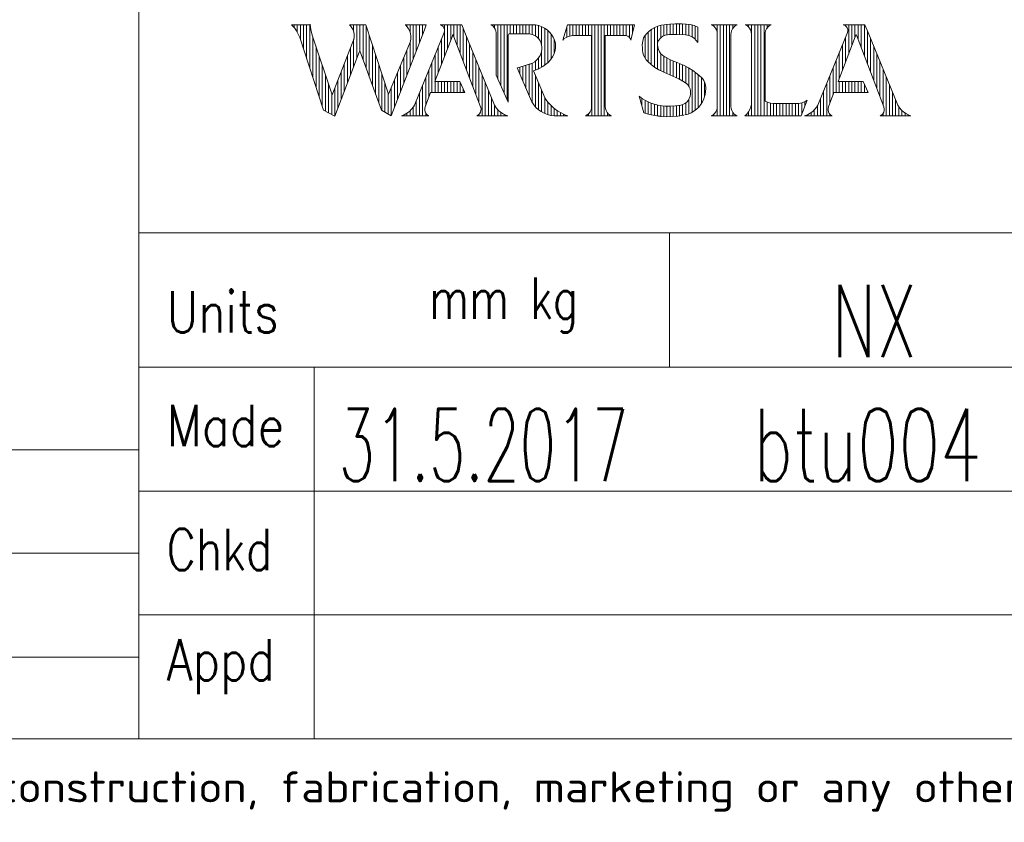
# Model space of a CAD drawing. Header units: inches. Extents: x 0 to 23760, y -13 to 16800.
# Tile 139 of 217: x 15929 to 17837, y 39 to 1593. Entities that reach past the tile are written whole.
import ezdxf

# ---------------------------------------------------------------- set-up
doc = ezdxf.new("R2010")
doc.units = ezdxf.units.IN
for name, color, linetype, true_color in [('1', 7, 'Continuous', 0xffffff), ('210', 7, 'Continuous', 0xffffff), ('254', 7, 'Continuous', 0xffffff)]:
    doc.layers.add(name, color=color, linetype=linetype, true_color=true_color)
doc.styles.add('iso-1', font='isocp.shx')
doc.styles.add('latin_extended', font='simplex.shx')

msp = doc.modelspace()

# ---------------------------------------------------------------- linework, layer by layer
at = {"layer": '1', "color": 7, "linetype": 'Continuous', "lineweight": 18}
msp.add_line((16160, 2400), (16160, 200), dxfattribs=at)
at = {"layer": '210', "color": 7, "linetype": 'Continuous', "lineweight": 18}
for p, q in [((16160, 200), (16160, 2400)), ((200, 200), (23560, 200))]:
    msp.add_line(p, q, dxfattribs=at)
at = {"layer": '210', "color": 20, "linetype": 'Continuous', "lineweight": 13}
for p, q in [((16491.944, 1583.889), (16493.747, 1573.042)), ((17188.701, 1584.174), (17178.039, 1582.846)), ((17199.434, 1584.693), (17188.701, 1584.174)), ((17210.176, 1584.4), (17199.434, 1584.693)), ((17213.089, 1584.492), (17210.13, 1584.403)), ((17220.797, 1584.163), (17213.089, 1584.492)), ((17228.428, 1583.025), (17220.797, 1584.163)), ((16456, 1582.819), (16492.086, 1582.819)), ((16456.791, 1582.051), (16456.028, 1582.792)), ((16461.571, 1576.755), (16456.791, 1582.051)), ((16465.719, 1570.949), (16461.571, 1576.755)), ((16469.181, 1564.709), (16465.719, 1570.949)), ((16471.914, 1558.116), (16469.181, 1564.709)), ((16493.747, 1573.042), (16496.044, 1563.427)), ((16570.261, 1580.787), (16568.166, 1582.819)), ((16568.186, 1582.8), (16599.687, 1582.8)), ((16573.155, 1577.067), (16570.261, 1580.787)), ((16575.37, 1572.905), (16573.155, 1577.067)), ((16576.838, 1568.426), (16575.37, 1572.905)), ((16577.516, 1563.761), (16576.838, 1568.426)), ((16599.687, 1582.8), (16644.189, 1448.146)), ((16648.999, 1406.367), (16713.643, 1573.181)), ((16676.22, 1582.819), (16717.009, 1582.819)), ((16676.527, 1582.56), (16676.22, 1582.819)), ((16680.056, 1579.018), (16676.527, 1582.56)), ((16682.966, 1574.951), (16680.056, 1579.018)), ((16685.179, 1570.468), (16682.966, 1574.951)), ((16686.639, 1565.685), (16685.179, 1570.468)), ((16687.305, 1560.729), (16686.639, 1565.685)), ((16751.829, 1567.771), (16694.402, 1427.106)), ((16713.643, 1573.181), (16717.009, 1582.819)), ((16743.756, 1582.819), (16785.73, 1582.819)), ((16744.538, 1582.431), (16744.315, 1582.499)), ((16747.283, 1581.136), (16744.538, 1582.431)), ((16749.589, 1579.161), (16747.283, 1581.136)), ((16751.291, 1576.647), (16749.589, 1579.161)), ((16752.268, 1573.773), (16751.291, 1576.647)), ((16751.829, 1567.771), (16752.452, 1570.743)), ((16752.452, 1570.743), (16752.268, 1573.773)), ((16785.73, 1582.819), (16791.873, 1567.771)), ((16791.873, 1567.771), (16849.3, 1427.106)), ((16842.993, 1582.433), (16842.182, 1582.819)), ((16842.183, 1582.819), (16922.602, 1582.819)), ((16846.111, 1580.39), (16842.993, 1582.433)), ((16843.434, 1582.2), (16843.434, 1582.819)), ((16848.714, 1577.722), (16846.111, 1580.39)), ((16850.678, 1574.554), (16848.714, 1577.722)), ((16849.503, 1576.628), (16849.503, 1582.819)), ((16851.912, 1571.037), (16850.678, 1574.554)), ((16852.356, 1567.337), (16851.912, 1571.037)), ((16852.356, 1567.336), (16852.356, 1485.33)), ((16876.313, 1564.34), (16875.817, 1563.047)), ((16877.439, 1565.147), (16876.313, 1564.34)), ((16878.824, 1565.201), (16877.439, 1565.147)), ((16878.824, 1565.201), (16914.059, 1565.201)), ((16915.304, 1565.203), (16914.059, 1565.201)), ((16919.868, 1564.694), (16915.304, 1565.203)), ((16924.271, 1563.389), (16919.868, 1564.694)), ((16922.781, 1582.817), (16922.602, 1582.819)), ((16928.885, 1582.347), (16922.781, 1582.817)), ((16934.872, 1581.074), (16928.885, 1582.347)), ((16940.639, 1579.019), (16934.872, 1581.074)), ((16946.083, 1576.22), (16940.639, 1579.019)), ((16951.108, 1572.724), (16946.083, 1576.22)), ((16955.627, 1568.595), (16951.108, 1572.724)), ((16959.559, 1563.903), (16955.627, 1568.595)), ((16981.294, 1553.12), (16990.401, 1582.819)), ((16990.401, 1582.819), (17120.579, 1582.819)), ((17113.607, 1553.253), (17120.579, 1582.819)), ((17144.346, 1566.167), (17140.253, 1561.144)), ((17149.034, 1570.639), (17144.346, 1566.167)), ((17154.245, 1574.489), (17149.034, 1570.639)), ((17159.896, 1577.657), (17154.245, 1574.489)), ((17165.899, 1580.093), (17159.896, 1577.657)), ((17172.16, 1581.759), (17165.899, 1580.093)), ((17178.039, 1582.846), (17172.21, 1581.769)), ((17203.313, 1564.023), (17186.941, 1563.695)), ((17219.683, 1563.54), (17203.313, 1564.023)), ((17235.897, 1581.091), (17228.428, 1583.025)), ((17243.121, 1578.382), (17235.897, 1581.091)), ((17243.12, 1578.382), (17243.12, 1548.392)), ((17271.221, 1581.682), (17269.077, 1582.825)), ((17319.115, 1582.819), (17269.088, 1582.819)), ((17274.446, 1579.229), (17271.221, 1581.682)), ((17277.119, 1576.184), (17274.446, 1579.229)), ((17279.132, 1572.668), (17277.119, 1576.184)), ((17280.405, 1568.82), (17279.132, 1572.668)), ((17280.887, 1564.797), (17280.405, 1568.82)), ((17280.887, 1564.798), (17280.887, 1424.389)), ((17307.508, 1567.22), (17307.316, 1564.797)), ((17307.316, 1564.798), (17307.316, 1424.389)), ((17308.469, 1571.157), (17307.508, 1567.22)), ((17310.193, 1574.824), (17308.469, 1571.157)), ((17312.613, 1578.074), (17310.193, 1574.824)), ((17315.631, 1580.777), (17312.613, 1578.074)), ((17319.127, 1582.825), (17315.631, 1580.777)), ((17337.208, 1581.684), (17335.066, 1582.825)), ((17385.102, 1582.819), (17335.079, 1582.819)), ((17340.435, 1579.231), (17337.208, 1581.684)), ((17343.108, 1576.186), (17340.435, 1579.231)), ((17345.122, 1572.669), (17343.108, 1576.186)), ((17346.396, 1568.822), (17345.122, 1572.669)), ((17346.878, 1564.798), (17346.396, 1568.822)), ((17346.878, 1564.798), (17346.878, 1428.512)), ((17373.496, 1567.223), (17373.303, 1564.799)), ((17373.303, 1564.798), (17373.303, 1434.934)), ((17374.457, 1571.159), (17373.496, 1567.223)), ((17376.182, 1574.826), (17374.457, 1571.159)), ((17378.603, 1578.075), (17376.182, 1574.826)), ((17381.623, 1580.778), (17378.603, 1578.075)), ((17385.12, 1582.826), (17381.623, 1580.778)), ((17532.972, 1567.771), (17475.545, 1427.106)), ((17524.899, 1582.819), (17566.873, 1582.819)), ((17525.681, 1582.431), (17525.457, 1582.499)), ((17528.426, 1581.136), (17525.681, 1582.431)), ((17530.731, 1579.161), (17528.426, 1581.136)), ((17532.433, 1576.647), (17530.731, 1579.161)), ((17533.411, 1573.773), (17532.433, 1576.647)), ((17532.972, 1567.771), (17533.595, 1570.743)), ((17533.595, 1570.743), (17533.411, 1573.773)), ((17566.873, 1582.819), (17573.016, 1567.771)), ((17573.016, 1567.771), (17630.443, 1427.106)), ((16471.901, 1558.153), (16518.206, 1417.187)), ((16496.256, 1562.661), (16535.043, 1447.244)), ((16535.043, 1447.244), (16574.731, 1550.037)), ((16574.731, 1550.037), (16576.447, 1554.428)), ((16576.447, 1554.428), (16577.384, 1559.048)), ((16577.384, 1559.048), (16577.516, 1563.761)), ((16644.189, 1448.146), (16684.479, 1546.131)), ((16684.479, 1546.131), (16686.211, 1550.822)), ((16686.211, 1550.822), (16687.161, 1555.731)), ((16687.161, 1555.731), (16687.305, 1560.729)), ((16733.655, 1472.688), (16766.989, 1559.468)), ((16766.989, 1559.468), (16768.67, 1563.852)), ((16770.355, 1559.468), (16768.67, 1563.852)), ((16822.367, 1424.062), (16770.355, 1559.468)), ((16875.817, 1563.047), (16875.886, 1562.265)), ((16875.886, 1433.069), (16875.886, 1562.265)), ((16928.377, 1561.331), (16924.271, 1563.389)), ((16932.056, 1558.582), (16928.377, 1561.331)), ((16935.193, 1555.229), (16932.056, 1558.582)), ((16937.692, 1551.375), (16935.193, 1555.229)), ((16939.474, 1547.143), (16937.692, 1551.375)), ((16940.484, 1542.663), (16939.474, 1547.143)), ((16962.836, 1558.733), (16959.559, 1563.903)), ((16965.4, 1553.174), (16962.836, 1558.733)), ((16967.206, 1547.325), (16965.4, 1553.174)), ((16967.423, 1543.546), (16967.207, 1547.312)), ((16983.733, 1555.207), (16981.293, 1553.119)), ((16983.022, 1554.639), (16983.022, 1558.755)), ((16988.103, 1558.084), (16983.733, 1555.207)), ((16992.864, 1560.252), (16988.103, 1558.084)), ((16997.904, 1561.657), (16992.864, 1560.252)), ((17003.1, 1562.265), (16997.904, 1561.657)), ((17037.383, 1562.265), (17003.101, 1562.265)), ((17037.383, 1562.264), (17037.383, 1424.387)), ((17063.809, 1562.265), (17063.809, 1424.389)), ((17101.982, 1562.265), (17063.809, 1562.265)), ((17104.101, 1561.896), (17101.982, 1562.265)), ((17107.206, 1560.682), (17104.101, 1561.896)), ((17109.927, 1558.755), (17107.206, 1560.682)), ((17112.103, 1556.228), (17109.927, 1558.755)), ((17113.607, 1553.252), (17112.103, 1556.228)), ((17136.283, 1550.858), (17135.577, 1544.201)), ((17137.789, 1557.384), (17136.283, 1550.858)), ((17140.253, 1561.144), (17137.773, 1557.334)), ((17165.053, 1546.972), (17165.005, 1543.963)), ((17165.867, 1550.254), (17165.053, 1546.972)), ((17167.438, 1553.248), (17165.867, 1550.254)), ((17169.676, 1555.784), (17167.438, 1553.248)), ((17172.003, 1558.014), (17169.678, 1555.787)), ((17175.645, 1560.537), (17172.003, 1558.014)), ((17179.687, 1562.354), (17175.645, 1560.537)), ((17183.992, 1563.405), (17179.687, 1562.354)), ((17186.941, 1563.695), (17184.567, 1563.579)), ((17223.003, 1562.944), (17219.429, 1563.56)), ((17227.859, 1561.403), (17223.003, 1562.944)), ((17232.408, 1559.111), (17227.859, 1561.403)), ((17236.536, 1556.125), (17232.408, 1559.111)), ((17240.137, 1552.523), (17236.536, 1556.125)), ((17243.12, 1548.394), (17240.137, 1552.523)), ((17514.798, 1472.688), (17548.132, 1559.468)), ((17548.132, 1559.468), (17549.812, 1563.852)), ((17551.497, 1559.468), (17549.812, 1563.852)), ((17603.51, 1424.062), (17551.497, 1559.468)), ((16540.157, 1406.066), (16587.059, 1529.599)), ((16588.266, 1532.304), (16630.058, 1417.187)), ((16938.501, 1524.861), (16940.027, 1530.09)), ((16940.027, 1530.09), (16940.758, 1535.488)), ((16940.459, 1535.552), (16940.484, 1535.755)), ((16940.68, 1540.935), (16940.483, 1542.671)), ((16940.758, 1535.488), (16940.68, 1540.935)), ((16964.153, 1525.052), (16966.037, 1531.059)), ((16966.037, 1531.059), (16967.133, 1537.258)), ((16967.133, 1537.258), (16967.423, 1543.546)), ((17135.577, 1544.201), (17135.682, 1537.508)), ((17135.682, 1537.508), (17136.126, 1533.573)), ((17136.133, 1533.518), (17136.758, 1528.495)), ((17136.758, 1528.495), (17138.177, 1523.636)), ((17165.005, 1543.961), (17165.513, 1539.275)), ((17165.513, 1539.275), (17166.816, 1534.745)), ((17166.816, 1534.745), (17168.878, 1530.506)), ((17168.878, 1530.506), (17171.635, 1526.683)), ((17171.635, 1526.683), (17175.008, 1523.389)), ((16906.694, 1502.968), (16918.465, 1506.81)), ((16917.747, 1506.554), (16922.652, 1508.559)), ((16922.652, 1508.559), (16927.194, 1511.289)), ((16927.194, 1511.289), (16931.265, 1514.681)), ((16931.265, 1514.681), (16934.771, 1518.655)), ((16934.771, 1518.655), (16937.628, 1523.118)), ((16937.628, 1523.118), (16938.499, 1524.854)), ((16948.221, 1505.58), (16953.261, 1509.953)), ((16953.261, 1509.953), (16957.734, 1514.905)), ((16957.734, 1514.905), (16961.572, 1520.365)), ((16961.572, 1520.365), (16964.162, 1525.072)), ((17138.177, 1523.636), (17140.355, 1519.066)), ((17140.355, 1519.066), (17143.235, 1514.902)), ((17143.235, 1514.902), (17146.185, 1511.757)), ((17146.161, 1511.781), (17152.817, 1505.698)), ((17175.008, 1523.389), (17178.895, 1520.723)), ((17178.895, 1520.723), (17180.567, 1519.85)), ((17179.505, 1520.413), (17191.664, 1514.397)), ((17191.664, 1514.397), (17204.151, 1509.119)), ((17204.151, 1509.119), (17205.896, 1508.451)), ((17215.398, 1504.423), (17206.972, 1508.048)), ((16893.37, 1499.525), (16918.686, 1439.305)), ((16894.113, 1499.691), (16906.694, 1502.968)), ((16924.792, 1493.687), (16933.153, 1497.087)), ((16925.007, 1493.762), (16947.668, 1439.848)), ((16933.153, 1497.087), (16936.534, 1498.72)), ((16936.742, 1498.825), (16942.687, 1501.852)), ((16942.687, 1501.852), (16948.221, 1505.58)), ((17152.817, 1505.698), (17159.993, 1500.24)), ((17159.993, 1500.24), (17167.631, 1495.45)), ((17167.631, 1495.45), (17175.668, 1491.366)), ((17175.668, 1491.366), (17179.608, 1489.684)), ((17182.95, 1488.443), (17179.755, 1489.63)), ((17194.786, 1483.496), (17182.95, 1488.443)), ((17224.726, 1499.583), (17215.398, 1504.423)), ((17233.652, 1494.037), (17224.726, 1499.583)), ((17242.122, 1487.819), (17233.652, 1494.037)), ((17250.087, 1480.966), (17242.122, 1487.819)), ((16733.655, 1472.688), (16781.954, 1472.688)), ((16781.954, 1472.688), (16791.683, 1451.367)), ((16852.356, 1485.33), (16875.886, 1433.069)), ((17206.286, 1477.81), (17194.786, 1483.496)), ((17217.404, 1471.407), (17206.286, 1477.81)), ((17217.864, 1471.169), (17217.291, 1471.477)), ((17221.284, 1468.799), (17217.864, 1471.169)), ((17224.181, 1465.811), (17221.284, 1468.799)), ((17252.311, 1478.561), (17250.126, 1480.929)), ((17254.929, 1474.714), (17252.311, 1478.561)), ((17256.839, 1470.471), (17254.929, 1474.714)), ((17257.983, 1465.961), (17256.839, 1470.471)), ((17514.798, 1472.688), (17563.097, 1472.688)), ((17563.097, 1472.688), (17572.825, 1451.367)), ((16714.977, 1424.062), (16725.463, 1451.367)), ((16791.683, 1451.367), (16725.463, 1451.367)), ((17226.442, 1462.318), (17224.181, 1465.811)), ((17227.984, 1458.454), (17226.442, 1462.318)), ((17228.746, 1454.363), (17227.984, 1458.454)), ((17228.66, 1448.55), (17228.701, 1450.202)), ((17228.701, 1450.203), (17228.746, 1454.363)), ((17257.079, 1447.627), (17258.15, 1453.434)), ((17258.327, 1461.32), (17257.983, 1465.961)), ((17258.15, 1453.434), (17258.418, 1459.339)), ((17258.418, 1459.339), (17258.316, 1461.482)), ((17496.12, 1424.062), (17506.606, 1451.367)), ((17572.825, 1451.367), (17506.606, 1451.367)), ((16918.686, 1439.307), (16921.603, 1433.384)), ((16921.603, 1433.384), (16925.226, 1427.864)), ((16947.668, 1439.848), (16952.618, 1433.156)), ((16952.618, 1433.156), (16958.197, 1426.979)), ((17129.609, 1444.538), (17138.643, 1412.327)), ((17129.612, 1444.535), (17136.153, 1439.613)), ((17136.153, 1439.613), (17143.149, 1435.363)), ((17143.149, 1435.363), (17150.532, 1431.827)), ((17150.532, 1431.827), (17158.23, 1429.04)), ((17218.087, 1430.318), (17221.5, 1433.039)), ((17221.5, 1433.039), (17224.351, 1436.345)), ((17224.351, 1436.345), (17226.54, 1440.121)), ((17226.54, 1440.121), (17227.993, 1444.236)), ((17227.993, 1444.236), (17228.66, 1448.55)), ((17249.087, 1428.401), (17252.343, 1433.78)), ((17252.343, 1433.78), (17254.878, 1439.533)), ((17254.878, 1439.533), (17256.65, 1445.565)), ((17256.65, 1445.565), (17257.04, 1447.475)), ((17373.301, 1434.935), (17378.3, 1432.646)), ((17378.3, 1432.646), (17383.58, 1431.118)), ((17383.58, 1431.118), (17389.029, 1430.384)), ((17437.315, 1430.134), (17442.106, 1430.76)), ((17442.106, 1430.76), (17446.724, 1432.179)), ((17454.763, 1437.068), (17442.969, 1406.367)), ((17446.724, 1432.179), (17451.04, 1434.352)), ((17451.04, 1434.352), (17454.768, 1437.072)), ((16518.206, 1417.187), (16540.157, 1406.066)), ((16630.058, 1417.187), (16648.999, 1406.367)), ((16679.671, 1411.396), (16684.474, 1414.963)), ((16684.474, 1414.963), (16688.75, 1419.146)), ((16688.75, 1419.146), (16692.42, 1423.87)), ((16692.42, 1423.87), (16694.403, 1427.107)), ((16714.172, 1420.779), (16714.171, 1417.4)), ((16714.171, 1417.4), (16714.974, 1414.117)), ((16714.977, 1424.062), (16714.172, 1420.779)), ((16714.974, 1414.117), (16716.535, 1411.119)), ((16820.451, 1410.622), (16822.141, 1413.549)), ((16822.141, 1413.549), (16823.086, 1416.793)), ((16822.57, 1423.484), (16822.367, 1424.062)), ((16823.232, 1420.17), (16822.57, 1423.484)), ((16823.086, 1416.793), (16823.232, 1420.17)), ((16849.299, 1427.107), (16852.55, 1422.085)), ((16852.55, 1422.085), (16856.45, 1417.549)), ((16856.45, 1417.549), (16860.928, 1413.583)), ((16860.928, 1413.583), (16865.902, 1410.26)), ((16925.226, 1427.864), (16929.499, 1422.831)), ((16929.499, 1422.831), (16934.357, 1418.36)), ((16934.357, 1418.36), (16939.727, 1414.519)), ((16939.727, 1414.519), (16945.528, 1411.367)), ((16958.197, 1426.979), (16964.351, 1421.375)), ((16964.351, 1421.375), (16971.023, 1416.398)), ((16971.023, 1416.398), (16978.147, 1412.094)), ((16978.147, 1412.094), (16985.658, 1408.506)), ((17032.083, 1411.111), (17034.504, 1414.36)), ((17034.504, 1414.36), (17036.23, 1418.026)), ((17036.23, 1418.026), (17037.191, 1421.962)), ((17037.191, 1421.962), (17037.383, 1424.387)), ((17063.809, 1424.388), (17064.291, 1420.365)), ((17064.291, 1420.365), (17065.564, 1416.517)), ((17065.564, 1416.517), (17067.578, 1413.001)), ((17067.578, 1413.001), (17070.251, 1409.955)), ((17138.642, 1412.328), (17149.262, 1409.243)), ((17158.23, 1429.04), (17166.166, 1427.03)), ((17166.166, 1427.03), (17174.262, 1425.816)), ((17174.262, 1425.816), (17179.877, 1425.45)), ((17179.975, 1425.443), (17190.078, 1425.152)), ((17190.078, 1425.152), (17200.173, 1425.674)), ((17200.173, 1425.674), (17210.158, 1426.997)), ((17210.061, 1426.98), (17214.23, 1428.275)), ((17214.23, 1428.275), (17218.087, 1430.318)), ((17224.27, 1409.97), (17230.108, 1412.304)), ((17230.108, 1412.304), (17235.597, 1415.371)), ((17235.597, 1415.371), (17240.644, 1419.12)), ((17240.644, 1419.12), (17245.166, 1423.487)), ((17245.166, 1423.487), (17249.087, 1428.401)), ((17275.591, 1411.112), (17278.01, 1414.362)), ((17278.01, 1414.362), (17279.735, 1418.029)), ((17279.735, 1418.029), (17280.695, 1421.966)), ((17280.695, 1421.966), (17280.887, 1424.39)), ((17307.316, 1424.39), (17307.798, 1420.366)), ((17307.798, 1420.366), (17309.071, 1416.519)), ((17309.071, 1416.519), (17311.084, 1413.002)), ((17311.084, 1413.002), (17313.756, 1409.957)), ((17338.222, 1409.987), (17341.47, 1414.155)), ((17341.47, 1414.155), (17344.042, 1418.771)), ((17344.042, 1418.771), (17345.876, 1423.727)), ((17345.876, 1423.727), (17346.878, 1428.509)), ((17389.029, 1430.384), (17393.122, 1430.364)), ((17392.671, 1430.133), (17437.309, 1430.133)), ((17460.814, 1411.396), (17465.617, 1414.963)), ((17465.617, 1414.963), (17469.893, 1419.146)), ((17469.893, 1419.146), (17473.563, 1423.87)), ((17473.563, 1423.87), (17475.546, 1427.107)), ((17495.315, 1420.779), (17495.314, 1417.4)), ((17495.314, 1417.4), (17496.117, 1414.117)), ((17496.12, 1424.062), (17495.315, 1420.779)), ((17496.117, 1414.117), (17497.678, 1411.119)), ((17601.594, 1410.622), (17603.284, 1413.549)), ((17603.284, 1413.549), (17604.229, 1416.793)), ((17603.713, 1423.484), (17603.51, 1424.062)), ((17604.375, 1420.17), (17603.713, 1423.484)), ((17604.229, 1416.793), (17604.375, 1420.17)), ((17630.442, 1427.107), (17633.692, 1422.085)), ((17633.692, 1422.085), (17637.593, 1417.549)), ((17637.593, 1417.549), (17642.071, 1413.583)), ((17642.071, 1413.583), (17647.045, 1410.26)), ((16722.081, 1406.367), (16668.845, 1406.367)), ((16668.846, 1406.367), (16674.429, 1408.514)), ((16674.429, 1408.514), (16679.671, 1411.396)), ((16716.535, 1411.119), (16718.765, 1408.58)), ((16718.765, 1408.58), (16721.534, 1406.643)), ((16815.263, 1406.367), (16818.114, 1408.181)), ((16874.857, 1406.367), (16815.263, 1406.367)), ((16818.114, 1408.181), (16820.451, 1410.622)), ((16865.902, 1410.26), (16871.28, 1407.641)), ((16871.28, 1407.641), (16874.856, 1406.367)), ((16945.528, 1411.367), (16951.672, 1408.951)), ((16951.672, 1408.951), (16958.066, 1407.307)), ((16958.066, 1407.307), (16964.613, 1406.46)), ((16964.613, 1406.46), (16966.502, 1406.367)), ((16991.315, 1406.367), (16966.503, 1406.367)), ((16985.658, 1408.506), (16991.315, 1406.367)), ((17025.567, 1406.36), (17029.064, 1408.408)), ((17075.607, 1406.367), (17025.585, 1406.367)), ((17029.064, 1408.408), (17032.083, 1411.111)), ((17070.251, 1409.955), (17073.477, 1407.503)), ((17073.477, 1407.503), (17075.62, 1406.36)), ((17074.058, 1406.367), (17074.058, 1407.16)), ((17149.262, 1409.243), (17160.079, 1406.947)), ((17160.079, 1406.947), (17171.036, 1405.451)), ((17166.724, 1406.308), (17171.466, 1405.715)), ((17171.036, 1405.451), (17182.073, 1404.763)), ((17182.073, 1404.763), (17193.131, 1404.888)), ((17193.131, 1404.888), (17204.15, 1405.824)), ((17204.15, 1405.824), (17215.07, 1407.567)), ((17215.07, 1407.567), (17216.178, 1407.79)), ((17218.18, 1408.407), (17224.27, 1409.97)), ((17269.077, 1406.361), (17272.573, 1408.409)), ((17319.115, 1406.367), (17269.088, 1406.367)), ((17272.573, 1408.409), (17275.591, 1411.112)), ((17313.756, 1409.957), (17316.981, 1407.505)), ((17316.981, 1407.505), (17319.127, 1406.361)), ((17334.374, 1406.365), (17338.222, 1409.987)), ((17442.969, 1406.367), (17334.377, 1406.367)), ((17503.223, 1406.367), (17449.988, 1406.367)), ((17449.989, 1406.367), (17455.572, 1408.514)), ((17450.341, 1406.367), (17450.341, 1406.477)), ((17455.572, 1408.514), (17460.814, 1411.396)), ((17497.678, 1411.119), (17499.908, 1408.58)), ((17499.908, 1408.58), (17502.677, 1406.643)), ((17502.677, 1406.643), (17503.223, 1406.367)), ((17596.406, 1406.367), (17599.257, 1408.181)), ((17656, 1406.367), (17596.406, 1406.367)), ((17599.257, 1408.181), (17601.594, 1410.622)), ((17647.045, 1410.26), (17652.423, 1407.641)), ((17652.423, 1407.641), (17655.999, 1406.367))]:
    msp.add_line(p, q, dxfattribs=at)
at = {"layer": '210', "color": 140, "linetype": 'Continuous', "lineweight": 13}
for p, q in [((17183.302, 1563.292), (17183.302, 1583.604)), ((17189.371, 1563.795), (17189.371, 1584.23)), ((17195.44, 1563.967), (17195.44, 1584.595)), ((17201.509, 1564.027), (17201.509, 1584.7)), ((17207.578, 1563.976), (17207.578, 1584.546)), ((17213.647, 1563.813), (17213.647, 1584.496)), ((17219.716, 1563.526), (17219.716, 1584.258)), ((17225.785, 1562.166), (17225.785, 1583.512)), ((16461.082, 1577.354), (16461.082, 1582.819)), ((16467.152, 1568.566), (16467.152, 1582.819)), ((16473.221, 1554.135), (16473.221, 1582.819)), ((16479.29, 1535.659), (16479.29, 1582.819)), ((16485.359, 1517.183), (16485.359, 1582.819)), ((16491.428, 1498.708), (16491.428, 1582.819)), ((16570.326, 1580.716), (16570.326, 1582.8)), ((16576.395, 1570.079), (16576.395, 1582.8)), ((16582.464, 1517.496), (16582.464, 1582.8)), ((16588.533, 1531.568), (16588.533, 1582.8)), ((16594.602, 1514.851), (16594.602, 1582.8)), ((16600.671, 1498.134), (16600.671, 1579.823)), ((16679.569, 1579.58), (16679.569, 1582.819)), ((16685.638, 1569.234), (16685.638, 1582.819)), ((16691.707, 1516.575), (16691.707, 1582.819)), ((16697.776, 1532.236), (16697.776, 1582.819)), ((16703.845, 1547.898), (16703.845, 1582.819)), ((16709.914, 1563.559), (16709.914, 1582.819)), ((16715.983, 1579.882), (16715.983, 1582.819)), ((16746.329, 1581.69), (16746.329, 1582.819)), ((16752.398, 1572.961), (16752.398, 1582.819)), ((16752.398, 1521.482), (16752.398, 1570.188)), ((16758.467, 1537.282), (16758.467, 1582.819)), ((16764.536, 1553.082), (16764.536, 1582.819)), ((16770.605, 1558.816), (16770.605, 1582.819)), ((16776.674, 1543.016), (16776.674, 1582.819)), ((16782.743, 1527.216), (16782.743, 1582.819)), ((16788.812, 1511.416), (16788.812, 1575.27)), ((16855.572, 1478.188), (16855.572, 1582.819)), ((16861.641, 1464.708), (16861.641, 1582.819)), ((16867.71, 1451.228), (16867.71, 1582.819)), ((16873.779, 1437.748), (16873.779, 1582.819)), ((16879.848, 1565.201), (16879.848, 1582.819)), ((16885.917, 1565.201), (16885.917, 1582.819)), ((16891.986, 1565.201), (16891.986, 1582.819)), ((16898.055, 1565.201), (16898.055, 1582.819)), ((16904.124, 1565.201), (16904.124, 1582.819)), ((16910.194, 1565.201), (16910.194, 1582.819)), ((16916.263, 1565.164), (16916.263, 1582.819)), ((16922.332, 1564.069), (16922.332, 1582.819)), ((16928.401, 1561.316), (16928.401, 1582.415)), ((16934.47, 1556.113), (16934.47, 1581.186)), ((16940.539, 1542.246), (16940.539, 1579.062)), ((16946.608, 1504.391), (16946.608, 1575.899)), ((16952.677, 1509.388), (16952.677, 1571.413)), ((16958.746, 1516.214), (16958.746, 1564.982)), ((16989.091, 1558.61), (16989.091, 1578.549)), ((16995.161, 1560.997), (16995.161, 1582.819)), ((17001.23, 1562.141), (17001.23, 1582.819)), ((17007.299, 1562.265), (17007.299, 1582.819)), ((17013.368, 1562.265), (17013.368, 1582.819)), ((17019.437, 1562.265), (17019.437, 1582.819)), ((17025.506, 1562.265), (17025.506, 1582.819)), ((17031.575, 1562.265), (17031.575, 1582.819)), ((17037.644, 1406.367), (17037.644, 1582.819)), ((17043.713, 1406.367), (17043.713, 1582.819)), ((17049.782, 1406.367), (17049.782, 1582.819)), ((17055.851, 1406.367), (17055.851, 1582.819)), ((17061.92, 1406.367), (17061.92, 1582.819)), ((17067.989, 1562.265), (17067.989, 1582.819)), ((17074.058, 1562.265), (17074.058, 1582.819)), ((17080.127, 1562.265), (17080.127, 1582.819)), ((17086.197, 1562.265), (17086.197, 1582.819)), ((17092.266, 1562.265), (17092.266, 1582.819)), ((17098.335, 1562.265), (17098.335, 1582.819)), ((17104.404, 1561.815), (17104.404, 1582.819)), ((17110.473, 1558.23), (17110.473, 1582.819)), ((17116.542, 1565.699), (17116.542, 1582.819)), ((17146.887, 1511.061), (17146.887, 1568.729)), ((17152.956, 1505.582), (17152.956, 1573.628)), ((17159.025, 1500.918), (17159.025, 1577.228)), ((17165.094, 1547.276), (17165.094, 1579.816)), ((17171.163, 1557.277), (17171.163, 1581.549)), ((17177.233, 1561.358), (17177.233, 1582.711)), ((17231.854, 1559.44), (17231.854, 1582.242)), ((17237.923, 1554.87), (17237.923, 1580.418)), ((17274.338, 1579.33), (17274.338, 1582.819)), ((17280.407, 1568.814), (17280.407, 1582.819)), ((17286.476, 1406.367), (17286.476, 1582.819)), ((17292.545, 1406.367), (17292.545, 1582.819)), ((17298.614, 1406.367), (17298.614, 1582.819)), ((17304.683, 1406.367), (17304.683, 1582.819)), ((17310.752, 1575.704), (17310.752, 1582.819)), ((17316.821, 1581.582), (17316.821, 1582.819)), ((17383.861, 1582.819), (17335.079, 1582.819)), ((17341.097, 1578.585), (17341.097, 1582.819)), ((17347.167, 1406.367), (17347.167, 1582.819)), ((17353.236, 1406.367), (17353.236, 1582.819)), ((17359.305, 1406.367), (17359.305, 1582.819)), ((17365.374, 1406.367), (17365.374, 1582.819)), ((17371.443, 1406.367), (17371.443, 1582.819)), ((17377.512, 1576.776), (17377.512, 1582.819)), ((17383.581, 1582.04), (17383.581, 1582.819)), ((17529.239, 1580.557), (17529.239, 1582.819)), ((17535.308, 1526.083), (17535.308, 1582.819)), ((17541.377, 1541.882), (17541.377, 1582.819)), ((17547.446, 1557.682), (17547.446, 1582.819)), ((17553.515, 1554.216), (17553.515, 1582.819)), ((17559.584, 1538.416), (17559.584, 1582.819)), ((17565.653, 1522.616), (17565.653, 1582.819)), ((17571.722, 1506.816), (17571.722, 1570.941)), ((16497.497, 1480.232), (16497.497, 1558.968)), ((16576.395, 1501.511), (16576.395, 1554.254)), ((16606.74, 1481.417), (16606.74, 1561.46)), ((16685.638, 1500.914), (16685.638, 1548.993)), ((16746.329, 1505.682), (16746.329, 1554.298)), ((16794.881, 1495.616), (16794.881, 1560.403)), ((16800.95, 1479.816), (16800.95, 1545.537)), ((16964.815, 1526.874), (16964.815, 1554.626)), ((17140.818, 1518.292), (17140.818, 1561.918)), ((17529.239, 1510.283), (17529.239, 1558.627)), ((17577.791, 1491.016), (17577.791, 1556.075)), ((16503.566, 1461.756), (16503.566, 1540.909)), ((16570.326, 1485.526), (16570.326, 1538.627)), ((16587.059, 1529.599), (16588.266, 1532.304)), ((16612.809, 1464.699), (16612.809, 1543.096)), ((16679.569, 1485.253), (16679.569, 1534.189)), ((16740.26, 1489.883), (16740.26, 1539.432)), ((16807.019, 1464.016), (16807.019, 1530.671)), ((16940.539, 1500.652), (16940.539, 1533.126)), ((17165.094, 1496.935), (17165.094, 1542.266)), ((17171.163, 1493.542), (17171.163, 1527.245)), ((17517.1, 1478.683), (17517.1, 1528.895)), ((17523.169, 1494.483), (17523.169, 1543.761)), ((17583.86, 1475.216), (17583.86, 1541.208)), ((17589.929, 1459.416), (17589.929, 1526.343)), ((16509.635, 1443.28), (16509.635, 1522.849)), ((16558.188, 1453.557), (16558.188, 1507.189)), ((16564.257, 1469.541), (16564.257, 1522.908)), ((16618.878, 1447.982), (16618.878, 1524.732)), ((16673.5, 1469.592), (16673.5, 1519.429)), ((16728.121, 1451.367), (16728.121, 1509.7)), ((16734.191, 1474.083), (16734.191, 1524.566)), ((16813.088, 1448.216), (16813.088, 1515.805)), ((16922.332, 1432.149), (16922.332, 1508.4)), ((16928.401, 1495.047), (16928.401, 1512.188)), ((16934.47, 1497.705), (16934.47, 1518.262)), ((17177.233, 1490.674), (17177.233, 1521.743)), ((17183.302, 1488.308), (17183.302, 1518.438)), ((17189.371, 1485.868), (17189.371, 1515.464)), ((17195.44, 1483.196), (17195.44, 1512.708)), ((17201.509, 1480.282), (17201.509, 1510.164)), ((17207.578, 1477.113), (17207.578, 1507.809)), ((17511.031, 1451.367), (17511.031, 1514.029)), ((17595.998, 1443.616), (17595.998, 1511.477)), ((16515.704, 1424.805), (16515.704, 1504.789)), ((16552.118, 1437.572), (16552.118, 1491.47)), ((16624.947, 1431.265), (16624.947, 1506.368)), ((16631.016, 1416.64), (16631.016, 1488.004)), ((16661.362, 1438.27), (16661.362, 1489.909)), ((16667.431, 1453.931), (16667.431, 1504.669)), ((16722.052, 1442.486), (16722.052, 1494.834)), ((16819.157, 1432.416), (16819.157, 1500.939)), ((16898.055, 1488.38), (16898.055, 1500.628)), ((16904.124, 1473.943), (16904.124, 1502.23)), ((16910.194, 1459.506), (16910.194, 1504.03)), ((16916.263, 1445.07), (16916.263, 1506.032)), ((17213.647, 1473.676), (17213.647, 1505.232)), ((17219.716, 1470.009), (17219.716, 1502.296)), ((17225.785, 1463.497), (17225.785, 1498.974)), ((17231.854, 1413.18), (17231.854, 1495.232)), ((17237.923, 1416.974), (17237.923, 1491.028)), ((17504.962, 1447.087), (17504.962, 1499.163)), ((17602.067, 1427.816), (17602.067, 1496.611)), ((16521.773, 1415.38), (16521.773, 1486.73)), ((16527.842, 1412.305), (16527.842, 1468.67)), ((16546.049, 1421.587), (16546.049, 1475.751)), ((16637.085, 1413.173), (16637.085, 1469.641)), ((16655.293, 1422.608), (16655.293, 1475.149)), ((16715.983, 1426.682), (16715.983, 1479.968)), ((16734.191, 1451.367), (16734.191, 1472.688)), ((16740.26, 1451.367), (16740.26, 1472.688)), ((16746.329, 1451.367), (16746.329, 1472.688)), ((16752.398, 1451.367), (16752.398, 1472.688)), ((16758.467, 1451.367), (16758.467, 1472.688)), ((16764.536, 1451.367), (16764.536, 1472.688)), ((16770.605, 1451.367), (16770.605, 1472.688)), ((16776.674, 1451.367), (16776.674, 1472.688)), ((16782.743, 1451.367), (16782.743, 1470.959)), ((16825.227, 1406.367), (16825.227, 1486.073)), ((16831.296, 1406.367), (16831.296, 1471.207)), ((16928.401, 1424.008), (16928.401, 1485.687)), ((16934.47, 1418.268), (16934.47, 1471.248)), ((17243.992, 1422.242), (17243.992, 1486.305)), ((17250.061, 1429.853), (17250.061, 1480.989)), ((17256.131, 1443.471), (17256.131, 1472.286)), ((17492.824, 1406.367), (17492.824, 1469.431)), ((17498.893, 1431.284), (17498.893, 1484.297)), ((17517.1, 1451.367), (17517.1, 1472.688)), ((17523.169, 1451.367), (17523.169, 1472.688)), ((17529.239, 1451.367), (17529.239, 1472.688)), ((17535.308, 1451.367), (17535.308, 1472.688)), ((17541.377, 1451.367), (17541.377, 1472.688)), ((17547.446, 1451.367), (17547.446, 1472.688)), ((17553.515, 1451.367), (17553.515, 1472.688)), ((17559.584, 1451.367), (17559.584, 1472.688)), ((17608.136, 1406.367), (17608.136, 1481.745)), ((16533.911, 1409.23), (16533.911, 1450.61)), ((16539.98, 1406.156), (16539.98, 1460.032)), ((16643.155, 1409.705), (16643.155, 1451.277)), ((16649.224, 1406.947), (16649.224, 1460.389)), ((16703.845, 1406.367), (16703.845, 1450.237)), ((16709.914, 1406.367), (16709.914, 1465.103)), ((16788.812, 1451.367), (16788.812, 1457.658)), ((16837.365, 1406.367), (16837.365, 1456.341)), ((16940.539, 1414.021), (16940.539, 1456.809)), ((17486.755, 1406.367), (17486.755, 1454.565)), ((17565.653, 1451.367), (17565.653, 1467.086)), ((17571.722, 1451.367), (17571.722, 1453.785)), ((17614.205, 1406.367), (17614.205, 1466.879)), ((17620.275, 1406.367), (17620.275, 1452.013)), ((16697.776, 1406.367), (16697.776, 1435.371)), ((16843.434, 1406.367), (16843.434, 1441.475)), ((16946.608, 1410.878), (16946.608, 1442.37)), ((16952.677, 1408.636), (16952.677, 1433.085)), ((17134.749, 1426.211), (17134.749, 1440.585)), ((17140.818, 1411.626), (17140.818, 1436.674)), ((17146.887, 1409.86), (17146.887, 1433.46)), ((17152.956, 1408.365), (17152.956, 1430.856)), ((17219.716, 1408.723), (17219.716, 1431.487)), ((17225.785, 1410.492), (17225.785, 1438.627)), ((17377.512, 1406.367), (17377.512, 1432.949)), ((17383.581, 1406.367), (17383.581, 1431.118)), ((17444.272, 1409.758), (17444.272, 1431.32)), ((17450.341, 1425.556), (17450.341, 1433.936)), ((17480.686, 1406.367), (17480.686, 1439.699)), ((17626.344, 1406.367), (17626.344, 1437.147)), ((16685.638, 1406.367), (16685.638, 1415.992)), ((16691.707, 1406.367), (16691.707, 1422.843)), ((16715.983, 1406.367), (16715.983, 1411.993)), ((16849.503, 1406.367), (16849.503, 1426.745)), ((16855.572, 1406.367), (16855.572, 1418.466)), ((16861.641, 1406.367), (16861.641, 1413.045)), ((16958.746, 1407.18), (16958.746, 1426.433)), ((16964.815, 1406.447), (16964.815, 1420.995)), ((16970.884, 1406.367), (16970.884, 1416.491)), ((16976.953, 1406.367), (16976.953, 1412.75)), ((17067.989, 1406.367), (17067.989, 1412.445)), ((17159.025, 1407.134), (17159.025, 1428.8)), ((17165.094, 1406.16), (17165.094, 1427.253)), ((17171.163, 1405.438), (17171.163, 1426.184)), ((17177.233, 1404.964), (17177.233, 1425.574)), ((17183.302, 1404.737), (17183.302, 1425.258)), ((17189.371, 1404.754), (17189.371, 1425.146)), ((17195.44, 1405.017), (17195.44, 1425.328)), ((17201.509, 1405.525), (17201.509, 1425.804)), ((17207.578, 1406.283), (17207.578, 1426.577)), ((17213.647, 1407.293), (17213.647, 1428.041)), ((17280.407, 1406.367), (17280.407, 1420.372)), ((17310.752, 1406.367), (17310.752, 1413.481)), ((17341.097, 1406.367), (17341.097, 1413.604)), ((17389.65, 1406.367), (17389.65, 1430.352)), ((17395.719, 1406.367), (17395.719, 1430.133)), ((17401.788, 1406.367), (17401.788, 1430.133)), ((17407.857, 1406.367), (17407.857, 1430.133)), ((17413.926, 1406.367), (17413.926, 1430.133)), ((17419.995, 1406.367), (17419.995, 1430.133)), ((17426.064, 1406.367), (17426.064, 1430.133)), ((17432.133, 1406.367), (17432.133, 1430.133)), ((17438.203, 1406.367), (17438.203, 1430.188)), ((17462.479, 1406.367), (17462.479, 1412.52)), ((17468.548, 1406.367), (17468.548, 1417.705)), ((17474.617, 1406.367), (17474.617, 1425.513)), ((17632.413, 1406.367), (17632.413, 1423.888)), ((17638.482, 1406.367), (17638.482, 1416.672)), ((17644.551, 1406.367), (17644.551, 1411.804)), ((16673.5, 1406.367), (16673.5, 1408.095)), ((16679.569, 1406.367), (16679.569, 1411.331)), ((16721.534, 1406.643), (16722.08, 1406.367)), ((16722.052, 1406.367), (16722.052, 1406.38)), ((16819.157, 1406.367), (16819.157, 1409.128)), ((16867.71, 1406.367), (16867.71, 1409.277)), ((16873.779, 1406.367), (16873.779, 1406.714)), ((16983.022, 1406.367), (16983.022, 1409.663)), ((16989.091, 1406.367), (16989.091, 1407.153)), ((17031.575, 1406.367), (17031.575, 1410.574)), ((17274.338, 1406.367), (17274.338, 1409.855)), ((17316.821, 1406.367), (17316.821, 1407.604)), ((17335.028, 1406.367), (17335.028, 1406.905)), ((17456.41, 1406.367), (17456.41, 1408.913)), ((17498.893, 1406.367), (17498.893, 1409.585)), ((17602.067, 1406.367), (17602.067, 1411.292)), ((17650.62, 1406.367), (17650.62, 1408.419))]:
    msp.add_line(p, q, dxfattribs=at)
at = {"layer": '210', "color": 7, "linetype": 'Continuous', "lineweight": 13}
for p, q in [((16160.016, 1180.002), (19719.811, 1180.002)), ((17188.016, 1180.002), (17188.016, 920.002)), ((16160.016, 920.002), (23560.016, 920.002)), ((16500.027, 920.002), (16500.026, 200)), ((16160.018, 680), (18800.018, 680)), ((16160.018, 440.001), (18800.018, 440.001))]:
    msp.add_line(p, q, dxfattribs=at)
at = {"layer": '254', "color": 7, "linetype": 'Continuous', "lineweight": 13}
for p, q in [((16160.01, 760), (10400.01, 760)), ((16160.01, 560), (10400.01, 560)), ((16160.02, 560), (10400.019, 560))]:
    msp.add_line(p, q, dxfattribs=at)
at = {"layer": '254', "color": 3, "linetype": 'Continuous', "lineweight": 18}
msp.add_line((16160.015, 760), (16160.01, 560), dxfattribs=at)
at = {"layer": '254', "color": 7, "linetype": 'Continuous', "lineweight": 18}
msp.add_line((16160.015, 358.519), (10400.015, 358.519), dxfattribs=at)

# ---------------------------------------------------------------- texts
at = {"layer": '210', "color": 211, "linetype": 'Continuous', "lineweight": 18, "char_height": 80, "attachment_point": 7, "line_spacing_factor": 0.963855, "style": 'latin_extended'}
for s, insert in [('\\W0.8114;Units', (16214.256, 986.655)), ('\\W0.7504;mm kg', (16722.985, 986.655)), ('\\W0.8292;Made', (16214.255, 766.653)), ('\\W0.7846;Chkd', (16214.255, 526.653)), ('\\W0.8158;Appd', (16214.254, 286.654))]:
    msp.add_mtext(s, dxfattribs=dict(at, insert=insert))
at = {"layer": '210', "color": 3, "linetype": 'Continuous', "lineweight": 18, "char_height": 140, "attachment_point": 7, "line_spacing_factor": 0.963855, "style": 'latin_extended'}
for s, insert in [('\\W0.6563;NX', (17502.188, 939.144)), ('\\W0.5843;31.5.2017', (16547.446, 699.142)), ('\\W0.6681;btu004  Tuori', (17351.357, 699.142))]:
    msp.add_mtext(s, dxfattribs=dict(at, insert=insert))
at = {"layer": '210', "color": 211, "linetype": 'Continuous', "lineweight": 13, "insert": (7369.968, 59.059), "char_height": 60, "attachment_point": 7, "line_spacing_factor": 0.963855, "style": 'iso-1'}
msp.add_mtext('\\W1.2083;Copyright Wärtsilä. All rights reserved. By taking possession of the drawing the recipient recognizes and honours these rights. Neither the whole nor any part of this drawing may be used in any way for construction, fabrication, marketing or any other', dxfattribs=at)

doc.saveas('drawing.dxf')
